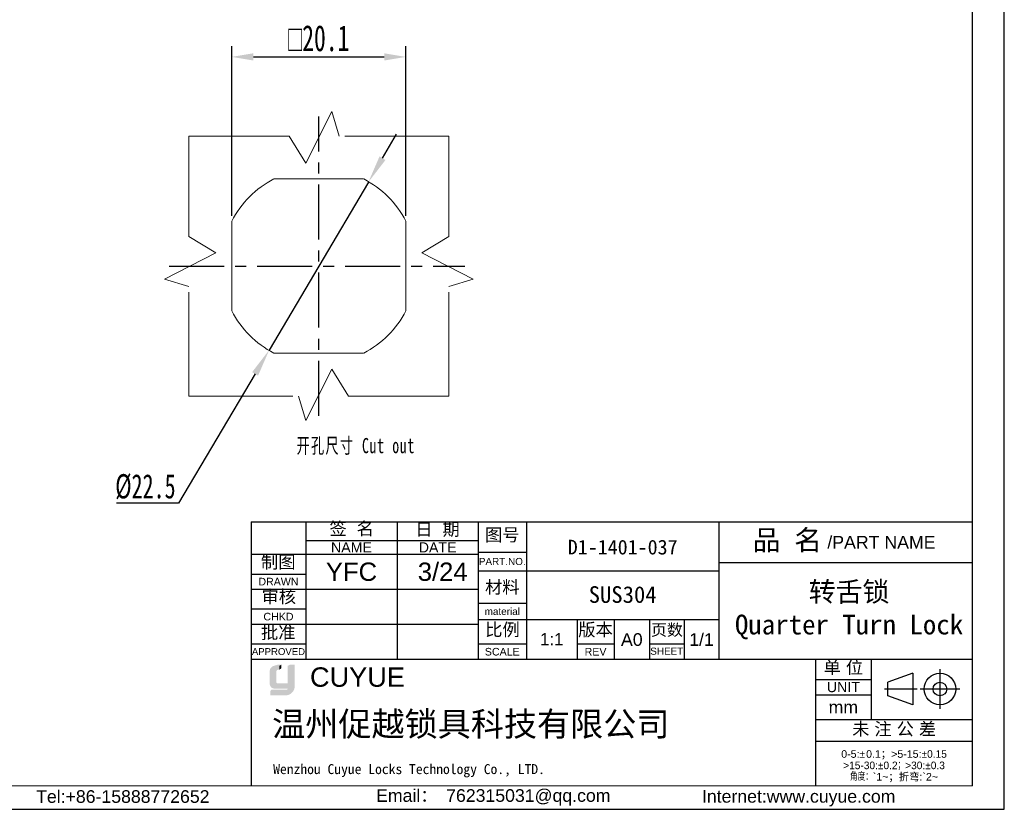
# Model space of a CAD drawing. Header units: inches. Extents: x 84745 to 84962, y 78106 to 78260.
# Tile 4 of 5: x 84848 to 84962, y 78106 to 78197. Entities that reach past the tile are written whole.
import ezdxf

# ---------------------------------------------------------------- set-up
doc = ezdxf.new("R2010")
doc.units = ezdxf.units.IN
doc.linetypes.add('ACAD_ISO02W100', pattern=[15, 12, -3])
doc.linetypes.add('CENTER', pattern=[10.159999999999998, 6.35, -1.27, 1.27, -1.27])
doc.layers.add('中心线层', color=1, linetype='CENTER')
for name, color, linetype, lineweight in [('实线层', 7, 'Continuous', 25), ('尺寸线层', 3, 'Continuous', 18), ('虚线层', 6, 'ACAD_ISO02W100', 18)]:
    doc.layers.add(name, color=color, linetype=linetype, lineweight=lineweight)
doc.styles.add('ARIAL', font='arial.ttf')
doc.styles.get("Standard").update_dxf_attribs({"font": 'arial.ttf'})
doc.styles.add('TEXTSTYLE_2', font='arial.ttf')
doc.styles.add('TEXTSTYLE_3', font='arial.ttf')
doc.styles.add('TEXTSTYLE_4', font='arial.ttf')
doc.styles.add('标准', font='txt', dxfattribs={"width": 0.667})
doc.dimstyles.new('对齐', dxfattribs={"dimtxt": 3, "dimasz": 2.5, "dimexe": 1.25, "dimexo": 0.625, "dimtad": 1, "dimdsep": 46, "dimtxsty": '标准', "dimcen": 2.5, "dimclrd": 3, "dimclre": 3, "dimclrt": 3, "dimadec": 0, "dimazin": 0, "dimtfac": 1, "dimtmove": 0, "dimatfit": 3, "dimfxl": 1, "dimarcsym": 0})
doc.dimstyles.new('标准', dxfattribs={"dimscale": 0.8, "dimtxt": 3.5, "dimasz": 4, "dimexe": 2, "dimexo": 0, "dimtad": 1, "dimdec": 1, "dimdsep": 46, "dimtxsty": '标准', "dimblk": '_CAXARROW', "dimcen": 0, "dimdle": 8, "dimazin": 2, "dimtfac": 0.707107, "dimtmove": 0, "dimatfit": 3, "dimfxl": 1, "dimtolj": 1, "dimarcsym": 1})

# ---------------------------------------------------------------- blocks, each defined once
blk = doc.blocks.new('_CAXARROW')
blk.add_hatch(color=0).paths.add_polyline_path([(0, 0), (-1, 0.125), (-1, -0.125)], flags=0)
blk = doc.blocks.new('*D8')
at = {"layer": 'Defpoints', "color": 0, "transparency": 16777216}
for p in [(84888.51310632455, 78178.67299387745), (84877.06994350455, 78159.30022885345)]:
    blk.add_point(p, dxfattribs=at)
at = {"layer": '尺寸线层', "color": 0, "linetype": 'Continuous', "lineweight": -2, "transparency": 16777216}
for p, q in [((84890.14057837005, 78181.42823156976), (84891.76805041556, 78184.18346926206)), ((84888.51310632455, 78178.67299387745), (84877.06994350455, 78159.30022885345)), ((84875.44247145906, 78156.54499116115), (84866.62418047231, 78141.61601725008)), ((84866.62418047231, 78141.61601725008), (84859.45507477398, 78141.61601725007))]:
    blk.add_line(p, q, dxfattribs=at)
at = {"layer": '尺寸线层', "color": 0, "lineweight": -2, "transparency": 16777216, "xscale": 3.2, "yscale": 3.2, "zscale": 3.2}
for p, rotation in [((84888.51310632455, 78178.67299387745), 239.430375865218), ((84877.06994350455, 78159.30022885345), 59.43037586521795)]:
    blk.add_blockref('_CAXARROW', p, dxfattribs=dict(at, rotation=rotation))
at = {"layer": '尺寸线层', "color": 0, "transparency": 16777216, "insert": (84862.78962762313, 78143.51601725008), "char_height": 2.8, "width": 12.85774782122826, "attachment_point": 5, "style": '标准'}
blk.add_mtext('\\A1;%%C22.5', dxfattribs=at)
blk = doc.blocks.new('*D18')
at = {"layer": 'Defpoints', "color": 0, "transparency": 16777216}
for p in [(84892.84152491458, 78193.11559360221), (84872.74152491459, 78174.17409630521), (84892.84152491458, 78174.17409630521)]:
    blk.add_point(p, dxfattribs=at)
at = {"layer": '尺寸线层', "color": 3, "linetype": 'Continuous', "lineweight": -2, "transparency": 16777216}
for p, q in [((84872.74152491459, 78174.79909630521), (84872.74152491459, 78194.36559360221)), ((84892.84152491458, 78174.79909630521), (84892.84152491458, 78194.36559360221)), ((84875.24152491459, 78193.11559360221), (84890.34152491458, 78193.11559360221))]:
    blk.add_line(p, q, dxfattribs=at)
at = {"layer": '尺寸线层', "color": 3, "transparency": 16777216}
for points in [[(84875.24152491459, 78193.53226026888), (84875.24152491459, 78192.69892693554), (84872.74152491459, 78193.11559360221)], [(84890.34152491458, 78193.53226026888), (84890.34152491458, 78192.69892693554), (84892.84152491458, 78193.11559360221)]]:
    blk.add_solid(points, dxfattribs=at)
at = {"layer": '尺寸线层', "color": 3, "transparency": 16777216, "insert": (84882.79152491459, 78195.25636232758), "char_height": 3, "attachment_point": 5, "style": '标准'}
blk.add_mtext('{\\fAMGDT|b0|i0|c134|p34;o}20.1', dxfattribs=at)

msp = doc.modelspace()

# ---------------------------------------------------------------- hatches: boundary and pattern name
at = {"layer": '实线层'}
h = msp.add_hatch(color=30, dxfattribs=at)
edge = h.paths.add_edge_path(flags=0)
edge.add_arc((84877.95299812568, 78122.20295957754), 0.2089236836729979, 103.8962338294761, 180.1196323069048, ccw=False)
edge.add_line((84877.90282212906, 78122.40576853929), (84878.22948575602, 78122.40576853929))
edge.add_line((84878.22948575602, 78122.40576853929), (84878.22948575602, 78122.8527806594))
edge.add_line((84878.22948575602, 78122.85278065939), (84877.57299913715, 78122.85278065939))
edge.add_arc((84877.77869927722, 78122.23624247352), 0.649947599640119, 108.4506221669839, 173.4013944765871)
edge.add_line((84877.13305721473, 78122.31092988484), (84877.13305721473, 78120.73231557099))
edge.add_arc((84877.68919844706, 78120.78412620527), 0.5585493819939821, 185.3223660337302, 272.723369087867)
edge.add_line((84877.71573728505, 78120.22620766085), (84878.0657289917, 78120.22620766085))
edge.add_line((84878.06572899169, 78120.22620766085), (84878.06572899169, 78120.73231557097))
edge.add_line((84878.06572899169, 78120.73231557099), (84877.908174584, 78120.73231557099))
edge.add_arc((84877.89503706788, 78120.88283149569), 0.1510881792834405, 177.659799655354, 274.98831874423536, ccw=False)
edge.add_line((84877.74407489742, 78120.889000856), (84877.74407489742, 78122.20252334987))
h = msp.add_hatch(color=254, dxfattribs=at)
h.paths.add_polyline_path([(84878.0504648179, 78122.98573847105), (84877.57299913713, 78122.85278065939), (84878.22948575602, 78122.85278065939), (84878.45526701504, 78122.98573847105)], flags=0)
h.paths.add_polyline_path([(84879.19108016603, 78122.85278065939), (84879.83064141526, 78122.85278065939), (84880.0186021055, 78122.98573847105), (84879.42683516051, 78122.98573847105)], flags=0)
h = msp.add_hatch(color=251, dxfattribs=at)
edge = h.paths.add_edge_path(flags=0)
edge.add_line((84877.89474177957, 78120.97989855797), (84877.89474177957, 78122.2025233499))
edge.add_arc((84878.10366500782, 78122.20295957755), 0.208923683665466, 103.89623382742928, 180.1196323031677, ccw=False)
edge.add_line((84878.05348901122, 78122.40576853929), (84877.90282212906, 78122.40576853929))
edge.add_arc((84877.95299812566, 78122.20295957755), 0.2089236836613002, 103.8962338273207, 180.1196323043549)
edge.add_line((84877.74407489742, 78122.2025233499), (84877.74407489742, 78120.889000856))
edge.add_arc((84877.89503706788, 78120.88283149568), 0.1510881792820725, 177.6597996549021, 274.9883187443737)
edge.add_line((84877.90817458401, 78120.73231557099), (84879.19108016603, 78120.73231557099))
edge.add_line((84879.19108016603, 78120.73231557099), (84879.19108016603, 78120.85950295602))
edge.add_line((84879.19108016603, 78120.85950295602), (84877.99116730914, 78120.85950295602))
edge.add_arc((84878.01345005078, 78120.97616101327), 0.1187670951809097, 178.1966309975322, 259.1862447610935, ccw=False)
msp.add_hatch(color=251, dxfattribs=at).paths.add_polyline_path([(84878.22948575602, 78122.40576853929), (84878.45526701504, 78122.57732315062), (84878.45526701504, 78122.98573847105), (84878.22948575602, 78122.85278065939)], flags=0)
h = msp.add_hatch(color=251, dxfattribs=at)
edge = h.paths.add_edge_path(flags=0)
edge.add_line((84880.0186021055, 78122.98573847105), (84879.83064141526, 78122.85278065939))
edge.add_line((84879.83064141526, 78122.85278065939), (84879.83064141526, 78120.5089059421))
edge.add_arc((84878.76981865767, 78120.4675301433), 1.061629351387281, -71.7415424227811, 2.233603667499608, ccw=False)
edge.add_arc((84878.92653062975, 78120.53754329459), 1.092446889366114, 279.2658368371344, 358.4978790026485)
edge.add_line((84880.0186021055, 78120.5089059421), (84880.0186021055, 78122.98573847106))
h = msp.add_hatch(color=251, dxfattribs=at)
edge = h.paths.add_edge_path(flags=0)
edge.add_line((84877.33817900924, 78120.10594049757), (84877.20370102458, 78119.9579428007))
edge.add_line((84877.20370102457, 78119.9579428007), (84878.87208938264, 78119.9579428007))
edge.add_arc((84878.81096426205, 78120.3544126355), 0.4011540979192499, 278.7644802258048, 323.8869948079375)
edge.add_line((84879.13503905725, 78120.11798053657), (84877.33817900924, 78120.10594049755))
at = {"layer": '尺寸线层'}
h = msp.add_hatch(color=179, dxfattribs=at)
edge = h.paths.add_edge_path(flags=0)
edge.add_line((84879.83064141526, 78122.85278065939), (84879.19108016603, 78122.85278065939))
edge.add_line((84879.19108016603, 78122.85278065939), (84879.19108016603, 78120.73231557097))
edge.add_line((84879.19108016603, 78120.73231557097), (84878.0657289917, 78120.73231557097))
edge.add_line((84878.06572899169, 78120.73231557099), (84878.06572899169, 78120.22620766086))
edge.add_line((84878.06572899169, 78120.22620766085), (84879.19108016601, 78120.22620766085))
edge.add_arc((84878.81096424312, 78120.35441266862), 0.4011541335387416, 278.7644821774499, 341.3618445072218, ccw=False)
edge.add_line((84878.87208938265, 78119.9579428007), (84877.20370102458, 78119.9579428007))
edge.add_line((84877.20370102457, 78119.9579428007), (84877.20370102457, 78119.44525369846))
edge.add_line((84877.20370102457, 78119.44525369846), (84878.90799279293, 78119.44525369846))
edge.add_arc((84878.92653062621, 78120.53754309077), 1.092446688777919, 269.0276957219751, 279.2658387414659)
edge.add_arc((84878.76981865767, 78120.4675301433), 1.061629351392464, 288.2584575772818, 362.2336036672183)
edge.add_line((84879.83064141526, 78120.5089059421), (84879.83064141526, 78122.85278065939))

# ---------------------------------------------------------------- linework, layer by layer
at = {"color": 0, "linetype": 'Continuous'}
for p, q in [((84874.97979825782, 78139.48067992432), (84874.97979825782, 78123.82336291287)), ((84874.9799121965, 78139.47958167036), (84901.1795555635, 78139.47958167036)), ((84874.9799121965, 78139.47958167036), (84874.9799121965, 78109.00636603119)), ((84881.29589765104, 78139.47958167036), (84881.29589765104, 78123.6311366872)), ((84891.82254007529, 78139.47958167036), (84891.82254007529, 78123.6311366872)), ((84901.17901088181, 78139.49309919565), (84928.95765061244, 78139.49309919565)), ((84901.17901088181, 78139.49309919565), (84901.17901088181, 78123.58617286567)), ((84901.1795555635, 78139.47958167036), (84901.1795555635, 78123.6311366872)), ((84906.73473882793, 78139.49309919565), (84906.73473882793, 78123.58617286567)), ((84925.75560604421, 78139.480190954), (84958.21662268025, 78139.480190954)), ((84928.95560140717, 78139.480190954), (84928.95560140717, 78123.57326462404)), ((84928.95765061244, 78139.49309919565), (84928.95765061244, 78123.58617286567)), ((84901.17901088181, 78135.98421838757), (84906.73473882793, 78135.98421838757)), ((84928.95560140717, 78134.8016832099), (84958.21662268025, 78134.8016832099)), ((84901.17901088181, 78133.82040855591), (84928.95765061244, 78133.82040855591)), ((84901.17901088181, 78130.07760236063), (84906.73473882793, 78130.07760236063)), ((84901.17901088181, 78128.20619926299), (84928.95765061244, 78128.20619926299)), ((84912.58287350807, 78128.20619926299), (84912.58287350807, 78123.58617286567)), ((84916.85201182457, 78128.20619926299), (84916.85201182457, 78123.58617286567)), ((84920.94570610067, 78128.20619926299), (84920.94570610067, 78123.58617286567)), ((84924.92243768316, 78128.20619926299), (84924.92243768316, 78123.58617286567)), ((84901.17901088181, 78125.39909461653), (84906.73473882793, 78125.39909461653)), ((84912.58287350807, 78125.39909461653), (84916.85201182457, 78125.39909461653)), ((84920.94570610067, 78125.39909461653), (84924.92243768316, 78125.39909461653)), ((84874.9799121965, 78123.6311366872), (84940.08746205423, 78123.6311366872)), ((84928.95560140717, 78123.58617286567), (84928.95765061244, 78123.58617286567)), ((84940.08746205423, 78123.6311366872), (84940.08746205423, 78109.06953855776)), ((84940.0875191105, 78123.62644550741), (84958.21673661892, 78123.62644550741)), ((84940.0875191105, 78123.62644550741), (84940.0875191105, 78109.00636603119)), ((84946.52046725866, 78123.62644550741), (84946.52046725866, 78116.66716523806)), ((84954.44087222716, 78122.47515041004), (84954.44087222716, 78117.89510653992)), ((84940.0875191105, 78121.28719163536), (84946.52046725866, 78121.28719163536)), ((84951.30860615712, 78122.0064158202), (84948.45092908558, 78120.97159373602)), ((84951.30860615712, 78122.0064158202), (84951.30860615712, 78118.36384112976)), ((84951.82617333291, 78120.18512847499), (84948.04641467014, 78120.18512847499)), ((84948.45092908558, 78119.39866321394), (84948.45092908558, 78120.97159373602)), ((84956.73089416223, 78120.18512847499), (84952.1508502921, 78120.18512847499)), ((84940.0875191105, 78119.53275123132), (84946.52046725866, 78119.53275123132)), ((84951.30860615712, 78118.36384112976), (84948.45092908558, 78119.39866321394)), ((84940.0875191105, 78116.66716523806), (84958.21673661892, 78116.66716523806)), ((84940.0875191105, 78114.1524673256), (84958.21673661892, 78114.1524673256))]:
    msp.add_line(p, q, dxfattribs=at)
at = {"linetype": 'Continuous'}
for p, q in [((84881.29589765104, 78137.31577183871), (84901.1795555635, 78137.31577183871)), ((84874.9799121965, 78135.73677547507), (84901.1795555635, 78135.73677547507)), ((84874.9799121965, 78133.45600294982), (84881.29589765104, 78133.45600294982)), ((84874.9799121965, 78131.70156254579), (84901.1795555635, 78131.70156254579)), ((84874.9799121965, 78129.42079002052), (84881.29589765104, 78129.42079002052)), ((84874.9799121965, 78127.66634961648), (84901.1795555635, 78127.66634961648)), ((84874.9799121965, 78125.38557709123), (84881.29589765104, 78125.38557709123))]:
    msp.add_line(p, q, dxfattribs=at)
at = {"linetype": 'Continuous', "lineweight": 13}
msp.add_line((84757.79080569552, 78109.00636603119), (84958.21673661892, 78109.00636603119), dxfattribs=at)
at = {"color": 0, "linetype": 'Continuous'}
for radius in [1.82128734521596, 0.7864652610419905]:
    msp.add_circle((84954.44087222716, 78120.18512847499), radius, dxfattribs=at)
at = {"layer": '中心线层'}
for p, q in [((84882.79152491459, 78151.71756541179), (84882.79152491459, 78186.25565731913)), ((84865.52247896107, 78168.98661136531), (84899.62168743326, 78168.98661136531))]:
    msp.add_line(p, q, dxfattribs=at)
at = {"layer": '实线层'}
for p, q in [((84961.87182079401, 78106.30897693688), (84961.87182079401, 78259.82251229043)), ((84958.21673661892, 78109.02094531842), (84958.21673661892, 78256.16742811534)), ((84744.759820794, 78106.30897693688), (84961.87182079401, 78106.30897693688))]:
    msp.add_line(p, q, dxfattribs=at)
at = {"layer": '虚线层'}
for p, q in [((84881.27962702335, 78180.8677323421), (84884.28588673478, 78186.8011396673)), ((84884.28588673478, 78186.8011396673), (84885.1329777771, 78183.9866113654)), ((84867.79152491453, 78183.98661136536), (84879.38093616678, 78183.98661136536)), ((84867.79152491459, 78172.39720011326), (84867.79152491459, 78183.98661136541)), ((84879.38093616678, 78183.98661136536), (84881.27962702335, 78180.8677323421)), ((84897.79152491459, 78183.98661136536), (84885.13297777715, 78183.98661136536)), ((84897.79152491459, 78172.39720011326), (84897.79152491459, 78183.98661136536)), ((84877.63764288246, 78179.0366113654), (84887.9454069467, 78179.0366113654)), ((84872.74152491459, 78163.83272933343), (84872.74152491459, 78174.17409630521)), ((84892.84152491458, 78163.83272933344), (84892.84152491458, 78174.17409630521)), ((84867.79152491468, 78172.39720011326), (84870.91040393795, 78170.4985092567)), ((84897.79152491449, 78172.39720011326), (84894.67264589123, 78170.4985092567)), ((84870.91040393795, 78170.4985092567), (84864.97699661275, 78167.49224954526)), ((84894.67264589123, 78170.4985092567), (84900.60605321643, 78167.49224954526)), ((84864.97699661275, 78167.49224954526), (84867.79152491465, 78166.64515850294)), ((84867.79152491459, 78153.98661136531), (84867.79152491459, 78166.64515850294)), ((84900.60605321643, 78167.49224954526), (84897.79152491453, 78166.64515850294)), ((84897.79152491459, 78153.98661136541), (84897.79152491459, 78166.64515850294)), ((84877.60403997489, 78158.93661136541), (84887.9454069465, 78158.93661136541)), ((84884.30342280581, 78157.10549038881), (84881.29716309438, 78151.17208306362)), ((84886.2021136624, 78153.98661136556), (84884.30342280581, 78157.10549038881)), ((84867.79152491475, 78153.98661136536), (84880.45007205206, 78153.98661136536)), ((84881.29716309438, 78151.17208306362), (84880.45007205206, 78153.98661136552)), ((84886.20211366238, 78153.98661136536), (84897.79152491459, 78153.98661136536))]:
    msp.add_line(p, q, dxfattribs=at)
for centre, radius, start, end in [((84882.79152491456, 78168.98661136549), 11.29999999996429, 117.2660444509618, 152.7339555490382), ((84882.79152491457, 78168.98661136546), 11.30000000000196, 27.26604445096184, 62.73395554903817), ((84882.79152491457, 78168.98661136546), 11.2999999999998, 207.2660444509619, 242.7339555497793), ((84882.7915249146, 78168.98661136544), 11.29999999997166, 297.2660444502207, 332.7339555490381)]:
    msp.add_arc(centre, radius, start, end, dxfattribs=at)

# ---------------------------------------------------------------- texts
at = {"color": 0, "linetype": 'Continuous', "attachment_point": 2, "line_spacing_factor": 0.8999999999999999}
for s, insert, char_height, width, style in [('签  名', (84886.58342788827, 78139.42507011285), 1.462033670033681, 6.430663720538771, 'TEXTSTYLE_2'), ('日  期', (84896.48878180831, 78139.34933351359), 1.462033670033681, 6.430663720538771, 'TEXTSTYLE_2'), ('图号', (84903.95687485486, 78138.70957253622), 1.462033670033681, 4.283301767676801, 'TEXTSTYLE_2'), ('{\\fSimSun|b0|i0|c0|p34;品 名}', (84936.83415241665, 78138.53931895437), 2.33925387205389, 8.571172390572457, 'TEXTSTYLE_2'), ('/PART NAME', (84947.69748407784, 78137.84988356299), 1.462033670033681, 12.45174400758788, 'TEXTSTYLE_3'), ('PART.NO.', (84903.95687485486, 78135.31168289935), 0.8187388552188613, 5.390284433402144, 'TEXTSTYLE_3'), ('材料', (84903.95687485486, 78132.6800222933), 1.462033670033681, 4.283301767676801, 'TEXTSTYLE_2'), ('material', (84903.95687485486, 78129.55127023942), 0.8187388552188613, 5.137662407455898, 'TEXTSTYLE_3'), ('比例', (84903.98118629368, 78127.77658934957), 1.462033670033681, 4.283301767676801, 'TEXTSTYLE_2'), ('版本', (84914.71744266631, 78127.76738021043), 1.462033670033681, 4.283301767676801, 'TEXTSTYLE_2'), ('页数', (84922.95505882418, 78127.68487256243), 1.345070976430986, 3.940637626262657, 'TEXTSTYLE_2'), ('1/1', (84926.9400441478, 78126.62720289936), 1.462033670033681, 3.221042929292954, 'TEXTSTYLE_2'), ('A0', (84918.89885896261, 78126.62720289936), 1.462033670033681, 2.147361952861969, 'TEXTSTYLE_2'), ('SCALE', (84903.95687485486, 78124.93124384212), 0.8772202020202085, 4.011081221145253, 'TEXTSTYLE_3'), ('REV', (84914.71744266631, 78124.93124384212), 0.8772202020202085, 1.902893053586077, 'TEXTSTYLE_4'), ('SHEET', (84922.93407189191, 78124.96048451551), 0.8187388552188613, 3.382920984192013, 'TEXTSTYLE_4'), ('单 位', (84943.30399318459, 78123.4098398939), 1.462033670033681, 5.356982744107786, 'TEXTSTYLE_2'), ('UNIT', (84943.30399318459, 78120.99478490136), 1.169626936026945, 3.804548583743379, 'TEXTSTYLE_3'), ('mm', (84943.30399318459, 78118.83097506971), 1.462033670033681, 3.391483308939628, 'TEXTSTYLE_3'), ('未 注 公 差', (84949.16233032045, 78116.31410647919), 1.462033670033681, 11.78764646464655, 'TEXTSTYLE_2'), ('{\\C256;Email\\fSimSun|b0|i0|c0|p34;： \\farial|b0|i0|c0|p34;762315031@qq.com}', (84902.92131140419, 78108.63003330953), 1.45911543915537, 29.63509811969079, 'TEXTSTYLE_3'), ('{\\C256;Internet:www.cuyue.com}', (84938.15173377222, 78108.53457350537), 1.45911543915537, 43.25085773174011, 'TEXTSTYLE_3')]:
    msp.add_mtext(s, dxfattribs=dict(at, insert=insert, char_height=char_height, width=width, style=style))
at = {"linetype": 'Continuous', "attachment_point": 2, "line_spacing_factor": 0.8999999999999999}
for s, insert, char_height, width, style in [('NAME', (84886.55921886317, 78137.11108712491), 1.169626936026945, 4.708944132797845, 'TEXTSTYLE_3'), ('DATE', (84896.5010478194, 78137.11108712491), 1.169626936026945, 4.348055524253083, 'TEXTSTYLE_3'), ('制图', (84878.11931289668, 78135.5688605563), 1.462033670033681, 4.283301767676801, 'TEXTSTYLE_2'), ('DRAWN', (84878.13790492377, 78133.01739284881), 0.8772202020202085, 4.620896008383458, 'TEXTSTYLE_3'), ('审核', (84878.17107120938, 78131.57391888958), 1.462033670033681, 4.283301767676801, 'TEXTSTYLE_2'), ('CHKD', (84878.13790492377, 78128.98217991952), 0.8772202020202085, 3.466487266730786, 'TEXTSTYLE_3'), ('批准', (84878.11149794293, 78127.44168882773), 1.462033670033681, 4.283301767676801, 'TEXTSTYLE_2'), ('APPROVED', (84878.13790492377, 78124.90310598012), 0.7894981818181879, 6.116409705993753, 'TEXTSTYLE_3'), ('Tel:+86-15888772652', (84860.18209409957, 78108.51249852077), 1.45911543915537, 20.71304950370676, 'TEXTSTYLE_3')]:
    msp.add_mtext(s, dxfattribs=dict(at, insert=insert, char_height=char_height, width=width, style=style))
at = {"color": 0, "lineweight": 13, "width": 37.03477096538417, "attachment_point": 5}
for s, insert, char_height in [('{\\fFangSong|b0|i0|c0|p34;\\C3;D1-1401-037}', (84917.84517011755, 78136.54360640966), 1.693330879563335), ('{\\fFangSong|b0|i0|c0|p34;\\C3;SUS304}', (84917.84517011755, 78131.0716311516), 1.919997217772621)]:
    msp.add_mtext(s, dxfattribs=dict(at, insert=insert, char_height=char_height))
at = {"color": 0, "insert": (84943.96269653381, 78129.23515322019), "char_height": 2.276220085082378, "width": 52.07200005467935, "attachment_point": 5, "style": 'ARIAL'}
msp.add_mtext('{\\fFangSong|b0|i0|c134|p34;转舌锁\\PQuarter Turn Lock}', dxfattribs=at)
at = {"color": 0, "insert": (84909.65880616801, 78125.93741124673), "char_height": 1.400750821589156, "width": 9.746891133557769, "attachment_point": 5}
msp.add_mtext('1:1', dxfattribs=at)
at = {"color": 7, "linetype": 'Continuous', "attachment_point": 1, "line_spacing_factor": 0.8999999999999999}
for s, insert, char_height, width, style in [('CUYUE', (84881.77542261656, 78122.68704140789), 2.239996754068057, 24.96086122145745, 'TEXTSTYLE_2'), ('{\\fsimsun|b0|i0|c0|p34;\\C0;Wenzhou Cuyue Locks Technology Co., LTD.}', (84877.52805792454, 78111.5242052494), 1.151998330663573, 48.08343836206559, 'TEXTSTYLE_3')]:
    msp.add_mtext(s, dxfattribs=dict(at, insert=insert, char_height=char_height, width=width, style=style))
at = {"color": 0, "linetype": 'Continuous', "lineweight": 13, "insert": (84949.15212786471, 78113.12904375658), "char_height": 0.8754692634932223, "width": 17.79649062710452, "attachment_point": 2, "line_spacing_factor": 0.8999999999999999, "style": 'TEXTSTYLE_2'}
msp.add_mtext('0-5:{\\Fgdt,gbcbig.shx;`\\fsimsun|b0|i0|c0|p34;\\W0.16667; \\farial|b0|i0|c0|p34;\\W1;0.1\\fsimsun|b0|i0|c0|p34;；}>5-15:{\\Fgdt,gbcbig.shx;`0.15\\P>15-30:`0.2；>30:`0.3\\P角度：}`1~{\\fsimsun|b0|i0|c0|p34;；折弯}:`2~', dxfattribs=at)
at = {"layer": '尺寸线层', "insert": (84880.22367807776, 78149.14595653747), "char_height": 1.75, "width": 21.68990011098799, "attachment_point": 1, "line_spacing_factor": 1.150569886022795, "style": '标准'}
msp.add_mtext('{\\T1.1;开孔尺寸 Cut out}', dxfattribs=at)
at = {"layer": '尺寸线层', "char_height": 2.116663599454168, "width": 24.86612049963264, "attachment_point": 5}
for s, insert in [('YFC', (84886.55921886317, 78133.70707994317)), ('3/24', (84897.08586128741, 78133.70707994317))]:
    msp.add_mtext(s, dxfattribs=dict(at, insert=insert))
at = {"layer": '尺寸线层', "color": 6, "insert": (84877.40782430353, 78117.54972303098), "char_height": 2.799995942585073, "width": 59.57283388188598, "attachment_point": 1}
msp.add_mtext('{\\C0;温州促越锁具科技有限公司}', dxfattribs=at)

# ---------------------------------------------------------------- dimensions: what is measured, and where the dimension line sits
at = {"layer": '尺寸线层'}
dim = msp.add_linear_dim(base=(84892.84152491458, 78193.11559360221), p1=(84872.74152491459, 78174.17409630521), p2=(84892.84152491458, 78174.17409630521), angle=180, text='{\\fAMGDT|b0|i0|c134|p34;o}<>', dimstyle='对齐', override={"dimarcsym": 1}, dxfattribs=at)
dim.commit()
dim.dimension.update_dxf_attribs({"geometry": '*D18', "text_midpoint": (84882.79152491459, 78195.25636232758)})
dim = msp.add_diameter_dim_2p(p1=(84888.51310632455, 78178.67299387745), p2=(84877.06994350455, 78159.30022885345), dimstyle='标准', override={"dimtoh": 1, "dimpost": '%%C<>', "dimsah": 1, "dimatfit": 1, "dimtzin": 8}, dxfattribs=at)
dim.commit()
dim.dimension.update_dxf_attribs({"geometry": '*D8', "text_midpoint": (84862.78962762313, 78141.61601725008), "dimtype": 163})

doc.saveas('drawing.dxf')
